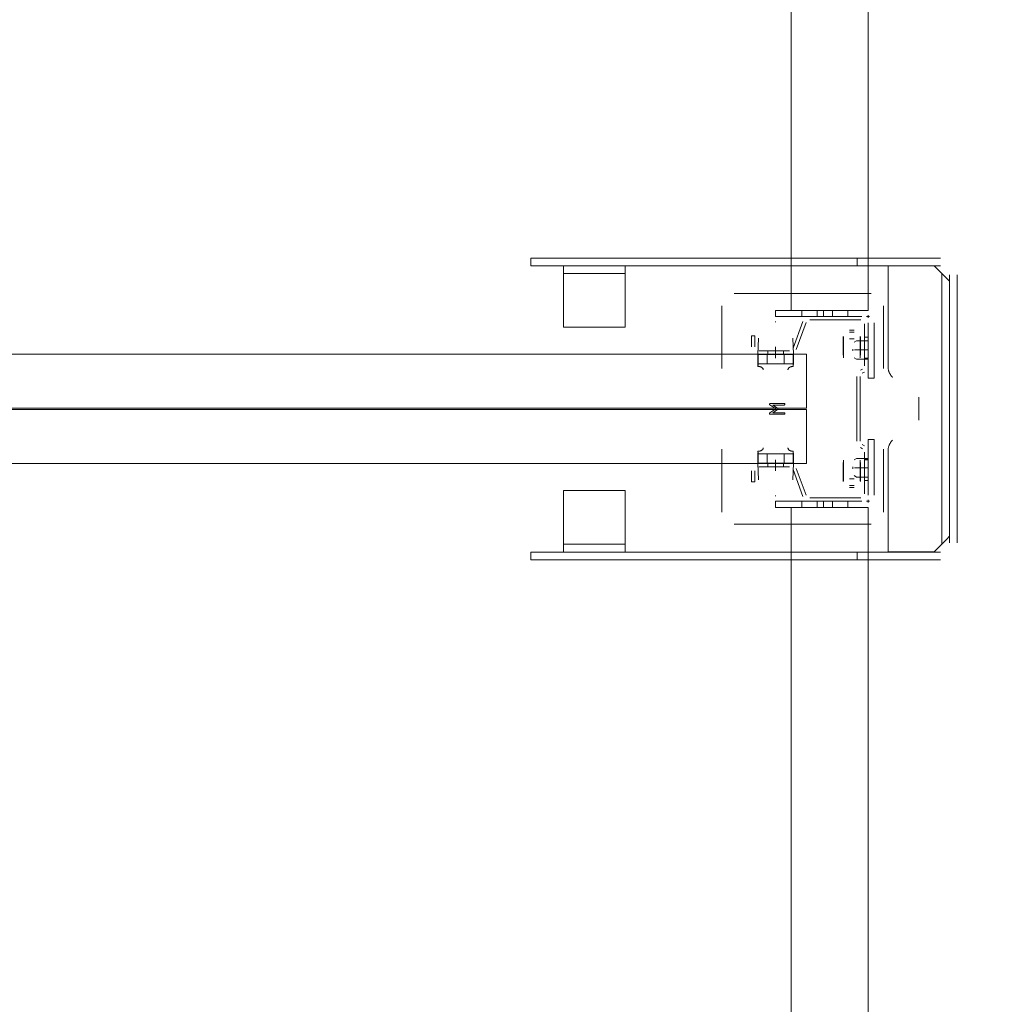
# Model space of a CAD drawing. Header units: millimetres. Extents: x -12989 to 357906, y -50379 to 30884.
# Tile 198 of 256: x 17341 to 17975, y 8204 to 8844. Entities that reach past the tile are written whole.
import ezdxf

# ---------------------------------------------------------------- set-up
doc = ezdxf.new("R2010")
doc.units = ezdxf.units.MM
doc.header["$MEASUREMENT"] = 0
doc.linetypes.add('MITTE2', pattern=[112.5, 75, -12.5, 12.5, -12.5])
doc.layers.add('Nowe_A_WYM_ZEWNETRZNE', color=7, linetype='Continuous')
for name, color, linetype, lineweight in [('Nowe_A_WYM_ZEWNETRZNE_Nr_pióra__1', 7, 'Continuous', 13), ('Nowe_A_WYM_ZEWNETRZNE_Nr_pióra__45', 7, 'Continuous', 15), ('Nowe_A_WYM_ZEWNETRZNE_Nr_pióra__85', 7, 'Continuous', 13), ('Nowe_REGAŁY_Nr_pióra__18', 9, 'Continuous', 13)]:
    doc.layers.add(name, color=color, linetype=linetype, lineweight=lineweight)
doc.styles.add('STYL_AUTOMATYCZNY_3', font='arial.ttf')
doc.dimstyles.new('STYL_AUTOMATYCZNY__1', dxfattribs={"dimtxt": 139.999998, "dimasz": 71.25, "dimexe": 0.18, "dimexo": 0.0625, "dimgap": 0, "dimtad": 1, "dimtih": 1, "dimtoh": 1, "dimdec": 0, "dimlfac": 0.1, "dimzin": 0, "dimdsep": 46, "dimtxsty": 'STYL_AUTOMATYCZNY_3', "dimblk": 'ARROWHEAD_6', "dimblk1": 'ARROWHEAD_6', "dimblk2": 'ARROWHEAD_6', "dimcen": 0.09, "dimse1": 1, "dimse2": 1, "dimclrd": 7, "dimclre": 7, "dimclrt": 7, "dimadec": 0, "dimazin": 0, "dimtfac": 1, "dimtdec": 4, "dimtmove": 0, "dimatfit": 3, "dimfxl": 0, "dimtolj": 1, "dimtzin": 0, "dimarcsym": 0})
doc.dimstyles.new('STYL_AUTOMATYCZNY__2', dxfattribs={"dimtxt": 139.999998, "dimasz": 71.25, "dimexe": 0.18, "dimexo": 0.0625, "dimgap": 0, "dimtad": 1, "dimdec": 0, "dimlfac": 0.1, "dimzin": 0, "dimdsep": 46, "dimtxsty": 'STYL_AUTOMATYCZNY_3', "dimblk": 'ARROWHEAD_6', "dimblk1": 'ARROWHEAD_6', "dimblk2": 'ARROWHEAD_6', "dimcen": 0.09, "dimse1": 1, "dimse2": 1, "dimclrd": 7, "dimclre": 7, "dimclrt": 7, "dimadec": 0, "dimazin": 0, "dimtfac": 1, "dimtdec": 4, "dimtmove": 0, "dimatfit": 3, "dimfxl": 0, "dimtolj": 1, "dimtzin": 0, "dimarcsym": 0})

# ---------------------------------------------------------------- blocks, each defined once
blk = doc.blocks.new('*D264')
at = {"layer": 'Nowe_A_WYM_ZEWNETRZNE_Nr_pióra__45', "color": 7, "linetype": 'Continuous', "lineweight": 15}
for p, q in [((5753.24, 15842.65), (5678.24, 15767.65)), ((36387.5, 15842.65), (36312.5, 15767.65))]:
    blk.add_line(p, q, dxfattribs=at)
at = {"layer": 'Nowe_A_WYM_ZEWNETRZNE_Nr_pióra__85', "color": 7, "linetype": 'Continuous', "lineweight": 13}
for p, q in [((5715.74, 15734.83), (5715.74, 15875.46)), ((36350, 15734.83), (36350, 15875.46)), ((5715.74, 15805.15), (36350, 15805.15))]:
    blk.add_line(p, q, dxfattribs=at)
at = {"layer": 'Nowe_A_WYM_ZEWNETRZNE_Nr_pióra__1', "color": 7, "lineweight": 13, "char_height": 140, "attachment_point": 7, "style": 'STYL_AUTOMATYCZNY_3'}
for s, insert in [('\\A1;{\\pql;\\fArial|b0|i0|c238|p0;\\W1.000000;3\xa0063}', (20685.85, 15833.15)), ('\\A1;{\\pql;\\fArial|b0|i0|c238|p0;\\W1.000000;15}', (36098.94, 15833.15))]:
    blk.add_mtext(s, dxfattribs=dict(at, insert=insert))
blk = doc.blocks.new('ARROWHEAD_6')
at = {"color": 0, "linetype": 'Continuous', "lineweight": 0}
for p, q in [((-0.5, -0.5), (0.5, 0.5)), ((0, 0), (-1, 0))]:
    blk.add_line(p, q, dxfattribs=at)
blk = doc.blocks.new('*D284')
at = {"layer": 'Nowe_A_WYM_ZEWNETRZNE_Nr_pióra__45', "color": 7, "linetype": 'Continuous', "lineweight": 15}
for p, q in [((5753.24, 13180.29), (5678.24, 13105.29)), ((36387.5, 13180.29), (36312.5, 13105.29))]:
    blk.add_line(p, q, dxfattribs=at)
at = {"layer": 'Nowe_A_WYM_ZEWNETRZNE_Nr_pióra__85', "color": 7, "linetype": 'Continuous', "lineweight": 13}
for p, q in [((5715.74, 13072.47), (5715.74, 13213.1)), ((36350, 13072.47), (36350, 13213.1)), ((5715.74, 13142.79), (36350, 13142.79))]:
    blk.add_line(p, q, dxfattribs=at)
at = {"layer": 'Nowe_A_WYM_ZEWNETRZNE_Nr_pióra__1', "color": 7, "lineweight": 13, "char_height": 140, "attachment_point": 7, "style": 'STYL_AUTOMATYCZNY_3'}
for s, insert in [('\\A1;{\\pql;\\fArial|b0|i0|c238|p0;\\W1.000000;3\xa0063}', (20685.85, 13170.79)), ('\\A1;{\\pql;\\fArial|b0|i0|c238|p0;\\W1.000000;15}', (36098.94, 13170.79))]:
    blk.add_mtext(s, dxfattribs=dict(at, insert=insert))
blk = doc.blocks.new('*D404')
at = {"layer": 'Nowe_A_WYM_ZEWNETRZNE_Nr_pióra__45', "color": 7, "linetype": 'Continuous', "lineweight": 15}
for p, q in [((1158.87, 14887.5), (1233.87, 14812.5)), ((1158.87, 7037.35), (1233.87, 6962.35))]:
    blk.add_line(p, q, dxfattribs=at)
at = {"layer": 'Nowe_A_WYM_ZEWNETRZNE_Nr_pióra__85', "color": 7, "linetype": 'Continuous', "lineweight": 13}
for p, q in [((1266.69, 14850), (1126.06, 14850)), ((1196.37, 6999.85), (1196.37, 14850)), ((1266.69, 6999.85), (1126.06, 6999.85))]:
    blk.add_line(p, q, dxfattribs=at)
at = {"layer": 'Nowe_A_WYM_ZEWNETRZNE_Nr_pióra__1', "color": 7, "lineweight": 13, "char_height": 140, "attachment_point": 7, "rotation": 90, "style": 'STYL_AUTOMATYCZNY_3'}
for s, insert in [('\\A1;{\\pql;\\fArial|b0|i0|c238|p0;\\W1.000000;15}', (1168.37, 14598.94)), ('\\A1;{\\pql;\\fArial|b0|i0|c238|p0;\\W1.000000;785}', (1168.37, 10657.97))]:
    blk.add_mtext(s, dxfattribs=dict(at, insert=insert))

msp = doc.modelspace()

# ---------------------------------------------------------------- linework, layer by layer
at = {"layer": 'Nowe_REGAŁY_Nr_pióra__18', "color": 9, "linetype": 'Continuous', "lineweight": 13}
for p, q in [((17842, 8654.99), (17842, 11346.99)), ((17892, 8654.99), (17892, 11346.99)), ((17672.98, 8683.99), (17672.98, 8688.99)), ((17939, 8688.99), (17672.98, 8688.99)), ((17884.98, 8688.99), (17884.98, 8683.99)), ((17939, 8683.99), (17672.98, 8683.99)), ((17694.18, 8683.99), (17694.18, 8681.99)), ((17694.18, 8678.99), (17694.18, 8681.99)), ((17734.18, 8681.99), (17734.18, 8683.99)), ((17734.18, 8681.99), (17734.18, 8678.99)), ((17905, 8683.99), (17905, 8618.49)), ((17935, 8683.99), (17940, 8678.99)), ((17694.18, 8678.99), (17734.18, 8678.99)), ((17694.18, 8678.99), (17694.18, 8672.99)), ((17734.18, 8672.99), (17734.18, 8678.99)), ((17943, 8675.99), (17940, 8678.99)), ((17940, 8678.99), (17940, 8503.19)), ((17943, 8675.99), (17945, 8673.99)), ((17945, 8503.99), (17945, 8677.99)), ((17950, 8503.99), (17950, 8677.99)), ((17694.18, 8672.99), (17694.18, 8646.99)), ((17734.18, 8646.99), (17734.18, 8672.99)), ((17805, 8665.99), (17894, 8665.99)), ((17805, 8665.99), (17894, 8665.99)), ((17797, 8617.14), (17797, 8657.99)), ((17797, 8617.14), (17797, 8657.99)), ((17892, 8654.99), (17832, 8654.99)), ((17832, 8650.99), (17832, 8654.99)), ((17849, 8650.99), (17849, 8654.99)), ((17859, 8650.99), (17859, 8654.99)), ((17863, 8650.99), (17863, 8654.99)), ((17869, 8650.99), (17869, 8654.99)), ((17879, 8650.99), (17879, 8654.99)), ((17902, 8657.99), (17902, 8617.14)), ((17902, 8657.99), (17902, 8617.14)), ((17832, 8650.99), (17888, 8650.99)), ((17854.13, 8650.99), (17887.25, 8650.99)), ((17854.13, 8650.99), (17887.25, 8650.99)), ((17887.25, 8648.74), (17854.13, 8648.74)), ((17887.25, 8648.74), (17854.13, 8648.74)), ((17892.9, 8650.99), (17891.1, 8650.99)), ((17892.9, 8650.99), (17891.1, 8650.99)), ((17892, 8650.09), (17892, 8651.89)), ((17892, 8650.09), (17892, 8651.89)), ((17694.18, 8643.99), (17694.18, 8646.99)), ((17694.18, 8643.99), (17734.18, 8643.99)), ((17734.18, 8646.99), (17734.18, 8643.99)), ((17831.77, 8647.54), (17832.23, 8647.54)), ((17831.77, 8647.54), (17832.23, 8647.54)), ((17843.3, 8630.38), (17849.66, 8647.86)), ((17843.3, 8630.38), (17849.66, 8647.86)), ((17851.78, 8647.09), (17845.41, 8629.61)), ((17851.78, 8647.09), (17845.41, 8629.61)), ((17879.9, 8642.11), (17883.1, 8642.11)), ((17879.9, 8642.11), (17883.1, 8642.11)), ((17889.75, 8619.03), (17889.75, 8646.24)), ((17889.75, 8619.03), (17889.75, 8646.24)), ((17892, 8646.99), (17892, 8610.99)), ((17892, 8646.24), (17892, 8619.03)), ((17892, 8646.24), (17892, 8619.03)), ((17896, 8610.99), (17896, 8646.99)), ((17816.25, 8638.49), (17818.5, 8638.49)), ((17816.25, 8631.24), (17816.25, 8638.49)), ((17816.25, 8638.49), (17818.5, 8638.49)), ((17816.25, 8631.24), (17816.25, 8638.49)), ((17818.5, 8638.49), (17818.5, 8631.24)), ((17818.5, 8638.49), (17818.5, 8631.24)), ((17820.5, 8626.25), (17820.88, 8637.02)), ((17820.5, 8626.25), (17820.88, 8637.02)), ((17843.12, 8637.02), (17843.5, 8626.25)), ((17843.12, 8637.02), (17843.5, 8626.25)), ((17875.9, 8625.91), (17875.9, 8638.11)), ((17875.9, 8625.91), (17875.9, 8638.11)), ((17876, 8637.91), (17876, 8633.67)), ((17876, 8637.91), (17876, 8633.67)), ((17880, 8640.74), (17883, 8640.74)), ((17880, 8640.74), (17883, 8640.74)), ((17880, 8636.5), (17883, 8636.5)), ((17880, 8636.5), (17883, 8636.5)), ((17887, 8633.67), (17887, 8637.91)), ((17887, 8633.67), (17887, 8637.91)), ((17887.1, 8638.11), (17887.1, 8625.91)), ((17887.1, 8638.11), (17887.1, 8625.91)), ((17889.75, 8637.49), (17892, 8637.49)), ((17889.75, 8637.49), (17892, 8637.49)), ((17876, 8627.09), (17876, 8633.67)), ((17876, 8627.09), (17876, 8633.67)), ((17882.13, 8629.88), (17882.13, 8628.6)), ((17883.08, 8634.3), (17884.45, 8635.29)), ((17892.03, 8629.24), (17883.18, 8629.24)), ((17892, 8635.29), (17884.45, 8635.29)), ((17887, 8633.67), (17887, 8627.09)), ((17887, 8633.67), (17887, 8627.09)), ((17820.49, 8619.74), (17820.49, 8626.25)), ((17820.49, 8626.25), (17820.5, 8626.25)), ((17820.49, 8619.74), (17820.49, 8626.25)), ((17820.49, 8626.25), (17820.5, 8626.25)), ((17820.64, 8620.45), (17820.64, 8626.25)), ((17821.05, 8626.25), (17820.64, 8626.25)), ((17820.64, 8620.45), (17820.64, 8626.25)), ((17821.05, 8626.25), (17820.64, 8626.25)), ((17821, 8628.74), (17840.95, 8628.74)), ((17821, 8628.74), (17840.95, 8628.74)), ((17840.95, 8626.49), (17821, 8626.49)), ((17840.95, 8626.49), (17821, 8626.49)), ((17821.05, 8626.25), (17831.94, 8626.25)), ((17821.05, 8626.25), (17831.94, 8626.25)), ((17826.5, 8626.25), (17826.5, 8620.25)), ((17826.5, 8626.25), (17826.5, 8620.25)), ((17826.85, 8626.49), (17826.85, 8628.74)), ((17826.85, 8626.49), (17826.85, 8628.74)), ((17832.06, 8626.25), (17831.94, 8626.25)), ((17832.06, 8626.25), (17831.94, 8626.25)), ((17832.06, 8626.25), (17842.95, 8626.25)), ((17832.06, 8626.25), (17842.95, 8626.25)), ((17837.15, 8626.49), (17837.15, 8628.74)), ((17837.15, 8626.49), (17837.15, 8628.74)), ((17837.5, 8626.25), (17837.5, 8620.25)), ((17837.5, 8626.25), (17837.5, 8620.25)), ((17843.36, 8626.25), (17842.95, 8626.25)), ((17843.36, 8626.25), (17842.95, 8626.25)), ((17843.36, 8626.25), (17843.36, 8620.45)), ((17843.36, 8626.25), (17843.36, 8620.45)), ((17843.5, 8626.25), (17843.51, 8626.25)), ((17843.5, 8626.25), (17843.51, 8626.25)), ((17843.51, 8626.25), (17843.51, 8619.75)), ((17843.51, 8626.25), (17843.51, 8619.75)), ((17875.99, 8625.91), (17875.9, 8625.91)), ((17875.99, 8625.91), (17875.9, 8625.91)), ((17875.99, 8624.25), (17875.99, 8625.91)), ((17875.99, 8624.25), (17875.99, 8625.91)), ((17876, 8624.25), (17875.99, 8624.25)), ((17876, 8624.25), (17875.99, 8624.25)), ((17876, 8624.26), (17876, 8627.09)), ((17876, 8624.26), (17876, 8627.09)), ((17876, 8624.26), (17876, 8624.25)), ((17876, 8624.26), (17876, 8624.25)), ((17884.45, 8623.19), (17883.08, 8624.18)), ((17892, 8623.19), (17884.45, 8623.19)), ((17887, 8624.26), (17887, 8627.09)), ((17887, 8624.26), (17887, 8627.09)), ((17887.01, 8624.25), (17887, 8624.25)), ((17887.01, 8624.25), (17887, 8624.25)), ((17887.01, 8625.91), (17887.01, 8624.25)), ((17887.1, 8625.91), (17887.01, 8625.91)), ((17887.01, 8625.91), (17887.01, 8624.25)), ((17887.1, 8625.91), (17887.01, 8625.91)), ((17892, 8623.99), (17889.75, 8623.99)), ((17892, 8623.99), (17889.75, 8623.99)), ((17892, 8623.49), (17889.75, 8623.49)), ((17892, 8623.49), (17889.75, 8623.49)), ((17820.53, 8622.01), (17820.53, 8618.55)), ((17820.53, 8622.01), (17820.53, 8618.55)), ((17821.05, 8620.25), (17820.64, 8620.25)), ((17821.05, 8620.25), (17820.64, 8620.25)), ((17831.94, 8620.25), (17821.05, 8620.25)), ((17831.94, 8620.25), (17821.05, 8620.25)), ((17832.06, 8620.25), (17831.94, 8620.25)), ((17832.06, 8620.25), (17831.94, 8620.25)), ((17842.95, 8620.25), (17832.06, 8620.25)), ((17842.95, 8620.25), (17832.06, 8620.25)), ((17843.36, 8620.25), (17842.95, 8620.25)), ((17843.36, 8620.25), (17842.95, 8620.25)), ((17843.47, 8618.56), (17843.47, 8622.02)), ((17843.47, 8618.56), (17843.47, 8622.02)), ((17887.12, 8616.07), (17888.5, 8616.87)), ((17887.12, 8616.07), (17888.5, 8616.87)), ((17884.75, 8570.02), (17884.75, 8611.96)), ((17884.75, 8570.02), (17884.75, 8611.96)), ((17887, 8611.96), (17887, 8570.02)), ((17887, 8611.96), (17887, 8570.02)), ((17889.62, 8614.92), (17888.25, 8614.12)), ((17889.62, 8614.92), (17888.25, 8614.12)), ((17896, 8610.99), (17892, 8610.99)), ((17925, 8598.59), (17925, 8583.59)), ((17832.09, 8590.99), (17828.22, 8593.56)), ((17832.09, 8590.99), (17828.22, 8593.56)), ((17828.25, 8588.43), (17832.09, 8590.99)), ((17828.25, 8588.43), (17832.09, 8590.99)), ((17828.5, 8594.49), (17837.5, 8594.49)), ((17828.5, 8594.49), (17837.5, 8594.49)), ((17830.14, 8593.48), (17833.19, 8591.45)), ((17837.5, 8593.48), (17830.14, 8593.48)), ((17830.14, 8593.48), (17833.19, 8591.45)), ((17837.5, 8593.48), (17830.14, 8593.48)), ((17837.5, 8587.49), (17828.5, 8587.49)), ((17837.5, 8587.49), (17828.5, 8587.49)), ((17833.19, 8590.52), (17830.14, 8588.49)), ((17833.19, 8590.52), (17830.14, 8588.49)), ((17830.14, 8588.49), (17837.5, 8588.49)), ((17830.14, 8588.49), (17837.5, 8588.49)), ((17888.5, 8565.11), (17887.12, 8565.91)), ((17888.5, 8565.11), (17887.12, 8565.91)), ((17888.25, 8567.85), (17889.62, 8567.06)), ((17888.25, 8567.85), (17889.62, 8567.06)), ((17892, 8534.99), (17892, 8570.99)), ((17896, 8570.99), (17892, 8570.99)), ((17896, 8570.99), (17896, 8534.99)), ((17797, 8523.99), (17797, 8564.84)), ((17797, 8523.99), (17797, 8564.84)), ((17820.49, 8555.73), (17820.49, 8562.24)), ((17820.49, 8555.73), (17820.49, 8562.24)), ((17820.64, 8561.73), (17820.64, 8555.73)), ((17821.05, 8561.73), (17820.64, 8561.73)), ((17820.64, 8561.73), (17820.64, 8555.73)), ((17821.05, 8561.73), (17820.64, 8561.73)), ((17821.05, 8561.73), (17831.94, 8561.73)), ((17821.05, 8561.73), (17831.94, 8561.73)), ((17826.5, 8555.73), (17826.5, 8561.73)), ((17826.5, 8555.73), (17826.5, 8561.73)), ((17832.06, 8561.73), (17831.94, 8561.73)), ((17832.06, 8561.73), (17831.94, 8561.73)), ((17832.06, 8561.73), (17842.95, 8561.73)), ((17832.06, 8561.73), (17842.95, 8561.73)), ((17837.5, 8555.73), (17837.5, 8561.73)), ((17837.5, 8555.73), (17837.5, 8561.73)), ((17843.36, 8561.73), (17842.95, 8561.73)), ((17843.36, 8561.73), (17842.95, 8561.73)), ((17843.36, 8561.53), (17843.36, 8555.73)), ((17843.36, 8561.53), (17843.36, 8555.73)), ((17843.47, 8559.96), (17843.47, 8563.42)), ((17843.47, 8559.96), (17843.47, 8563.42)), ((17843.51, 8562.23), (17843.51, 8555.73)), ((17843.51, 8562.23), (17843.51, 8555.73)), ((17884.45, 8558.79), (17883.08, 8557.8)), ((17892, 8558.79), (17884.45, 8558.79)), ((17889.75, 8535.74), (17889.75, 8562.95)), ((17889.75, 8535.74), (17889.75, 8562.95)), ((17892, 8562.95), (17892, 8535.74)), ((17892, 8562.95), (17892, 8535.74)), ((17902, 8564.84), (17902, 8523.99)), ((17902, 8564.84), (17902, 8523.99)), ((17905, 8563.59), (17905, 8498.19)), ((17820.5, 8555.73), (17820.49, 8555.73)), ((17820.5, 8555.73), (17820.49, 8555.73)), ((17820.88, 8544.96), (17820.5, 8555.73)), ((17820.88, 8544.96), (17820.5, 8555.73)), ((17821.05, 8555.73), (17820.64, 8555.73)), ((17821.05, 8555.73), (17820.64, 8555.73)), ((17821, 8555.49), (17840.95, 8555.49)), ((17821, 8555.49), (17840.95, 8555.49)), ((17840.95, 8553.24), (17821, 8553.24)), ((17840.95, 8553.24), (17821, 8553.24)), ((17831.94, 8555.73), (17821.05, 8555.73)), ((17831.94, 8555.73), (17821.05, 8555.73)), ((17826.85, 8553.24), (17826.85, 8555.49)), ((17826.85, 8553.24), (17826.85, 8555.49)), ((17832.06, 8555.73), (17831.94, 8555.73)), ((17832.06, 8555.73), (17831.94, 8555.73)), ((17842.95, 8555.73), (17832.06, 8555.73)), ((17842.95, 8555.73), (17832.06, 8555.73)), ((17837.15, 8553.24), (17837.15, 8555.49)), ((17837.15, 8553.24), (17837.15, 8555.49)), ((17843.36, 8555.73), (17842.95, 8555.73)), ((17843.36, 8555.73), (17842.95, 8555.73)), ((17843.5, 8555.73), (17843.12, 8544.96)), ((17843.5, 8555.73), (17843.12, 8544.96)), ((17843.51, 8555.73), (17843.5, 8555.73)), ((17843.51, 8555.73), (17843.5, 8555.73)), ((17845.41, 8552.36), (17851.78, 8534.88)), ((17845.41, 8552.36), (17851.78, 8534.88)), ((17875.9, 8543.86), (17875.9, 8556.06)), ((17875.9, 8556.06), (17875.99, 8556.06)), ((17875.9, 8543.86), (17875.9, 8556.06)), ((17875.9, 8556.06), (17875.99, 8556.06)), ((17875.99, 8556.06), (17875.99, 8557.73)), ((17875.99, 8557.73), (17876, 8557.73)), ((17875.99, 8556.06), (17875.99, 8557.73)), ((17875.99, 8557.73), (17876, 8557.73)), ((17876, 8557.73), (17876, 8557.72)), ((17876, 8557.73), (17876, 8557.72)), ((17876, 8557.72), (17876, 8554.89)), ((17876, 8557.72), (17876, 8554.89)), ((17876, 8554.89), (17876, 8548.31)), ((17876, 8554.89), (17876, 8548.31)), ((17882.13, 8552.1), (17882.13, 8553.38)), ((17892.03, 8552.74), (17883.18, 8552.74)), ((17887, 8557.73), (17887.01, 8557.73)), ((17887, 8557.72), (17887, 8557.73)), ((17887, 8557.73), (17887.01, 8557.73)), ((17887, 8557.72), (17887, 8557.73)), ((17887, 8557.72), (17887, 8554.89)), ((17887, 8557.72), (17887, 8554.89)), ((17887, 8548.31), (17887, 8554.89)), ((17887, 8548.31), (17887, 8554.89)), ((17887.01, 8557.73), (17887.01, 8556.06)), ((17887.01, 8557.73), (17887.01, 8556.06)), ((17887.01, 8556.06), (17887.1, 8556.06)), ((17887.01, 8556.06), (17887.1, 8556.06)), ((17887.1, 8556.06), (17887.1, 8543.86)), ((17887.1, 8556.06), (17887.1, 8543.86)), ((17889.75, 8558.49), (17892, 8558.49)), ((17889.75, 8558.49), (17892, 8558.49)), ((17889.75, 8557.99), (17892, 8557.99)), ((17889.75, 8557.99), (17892, 8557.99)), ((17816.25, 8543.49), (17816.25, 8550.74)), ((17816.25, 8543.49), (17816.25, 8550.74)), ((17818.5, 8550.74), (17818.5, 8543.49)), ((17818.5, 8550.74), (17818.5, 8543.49)), ((17849.66, 8534.11), (17843.3, 8551.59)), ((17849.66, 8534.11), (17843.3, 8551.59)), ((17876, 8548.31), (17876, 8544.06)), ((17876, 8548.31), (17876, 8544.06)), ((17883.08, 8547.68), (17884.45, 8546.69)), ((17892, 8546.69), (17884.45, 8546.69)), ((17887, 8544.06), (17887, 8548.31)), ((17887, 8544.06), (17887, 8548.31)), ((17818.5, 8543.49), (17816.25, 8543.49)), ((17818.5, 8543.49), (17816.25, 8543.49)), ((17883.1, 8539.86), (17879.9, 8539.86)), ((17883.1, 8539.86), (17879.9, 8539.86)), ((17880, 8545.48), (17883, 8545.48)), ((17880, 8545.48), (17883, 8545.48)), ((17880, 8541.24), (17883, 8541.24)), ((17880, 8541.24), (17883, 8541.24)), ((17892, 8544.49), (17889.75, 8544.49)), ((17892, 8544.49), (17889.75, 8544.49)), ((17694.18, 8534.99), (17694.18, 8537.99)), ((17734.18, 8537.99), (17694.18, 8537.99)), ((17694.18, 8534.99), (17694.18, 8508.99)), ((17734.18, 8537.99), (17734.18, 8534.99)), ((17734.18, 8508.99), (17734.18, 8534.99)), ((17832.23, 8534.44), (17831.77, 8534.44)), ((17832.23, 8534.44), (17831.77, 8534.44)), ((17854.13, 8533.24), (17887.25, 8533.24)), ((17854.13, 8533.24), (17887.25, 8533.24)), ((17832, 8530.99), (17888, 8530.99)), ((17832, 8530.99), (17832, 8526.99)), ((17892, 8526.99), (17832, 8526.99)), ((17842, 5834.99), (17842, 8526.99)), ((17849, 8530.99), (17849, 8526.99)), ((17887.25, 8530.99), (17854.13, 8530.99)), ((17887.25, 8530.99), (17854.13, 8530.99)), ((17859, 8530.99), (17859, 8526.99)), ((17863, 8530.99), (17863, 8526.99)), ((17869, 8530.99), (17869, 8526.99)), ((17879, 8530.99), (17879, 8526.99)), ((17892.9, 8530.99), (17891.1, 8530.99)), ((17892.9, 8530.99), (17891.1, 8530.99)), ((17892, 8530.09), (17892, 8531.89)), ((17892, 8530.09), (17892, 8531.89)), ((17892, 5834.99), (17892, 8526.99)), ((17894, 8515.99), (17805, 8515.99)), ((17894, 8515.99), (17805, 8515.99)), ((17694.18, 8508.99), (17694.18, 8502.99)), ((17734.18, 8502.99), (17734.18, 8508.99)), ((17945, 8508.19), (17943, 8506.19)), ((17694.18, 8499.99), (17694.18, 8502.99)), ((17734.18, 8502.99), (17694.18, 8502.99)), ((17734.18, 8502.99), (17734.18, 8499.99)), ((17940, 8503.19), (17935, 8498.19)), ((17940, 8503.19), (17943, 8506.19)), ((17672.98, 8497.99), (17672.98, 8492.99)), ((17672.98, 8497.99), (17939, 8497.99)), ((17694.18, 8499.99), (17694.18, 8497.99)), ((17734.18, 8497.99), (17734.18, 8499.99)), ((17884.98, 8497.99), (17884.98, 8492.99)), ((17908, 8498.19), (17905, 8498.19)), ((17908, 8498.19), (17934, 8498.19)), ((17934, 8498.19), (17935, 8498.19)), ((17939, 8492.99), (17672.98, 8492.99))]:
    msp.add_line(p, q, dxfattribs=at)
at = {"layer": 'Nowe_REGAŁY_Nr_pióra__18', "color": 9, "linetype": 'MITTE2', "lineweight": 13}
for p, q in [((17832, 8623.99), (17832, 8631.24)), ((17832, 8623.99), (17832, 8631.24)), ((17832, 8550.74), (17832, 8557.99)), ((17832, 8550.74), (17832, 8557.99))]:
    msp.add_line(p, q, dxfattribs=at)
at = {"layer": 'Nowe_REGAŁY_Nr_pióra__18', "color": 9, "linetype": 'Continuous', "lineweight": 13}
for points in [[(16832, 8591.49), (16832, 8626.49), (17852, 8626.49), (17852, 8591.49)], [(16832, 8591.49), (16832, 8626.49), (17852, 8626.49), (17852, 8591.49)], [(16832, 8555.49), (16832, 8590.49), (17852, 8590.49), (17852, 8555.49)], [(16832, 8555.49), (16832, 8590.49), (17852, 8590.49), (17852, 8555.49)]]:
    msp.add_lwpolyline(points, close=True, dxfattribs=at)
at = {"layer": 'Nowe_REGAŁY_Nr_pióra__18', "color": 9, "linetype": 'Continuous', "lineweight": 13, "flags": 128}
for points in [[(17820.64, 8626.25), (17820.63, 8626.22), (17820.62, 8626.18), (17820.62, 8626.12), (17820.61, 8626.05), (17820.61, 8625.96), (17820.6, 8625.86), (17820.59, 8625.74), (17820.59, 8625.61), (17820.58, 8625.46), (17820.58, 8625.3), (17820.57, 8625.13), (17820.57, 8624.94), (17820.57, 8624.73), (17820.56, 8624.51), (17820.56, 8624.28), (17820.55, 8624.04), (17820.55, 8623.78), (17820.54, 8623.51), (17820.54, 8623.23), (17820.54, 8622.94), (17820.53, 8622.64), (17820.53, 8622.33), (17820.53, 8622.01)], [(17820.64, 8626.25), (17820.63, 8626.22), (17820.62, 8626.18), (17820.62, 8626.12), (17820.61, 8626.05), (17820.61, 8625.96), (17820.6, 8625.86), (17820.59, 8625.74), (17820.59, 8625.61), (17820.58, 8625.46), (17820.58, 8625.3), (17820.57, 8625.13), (17820.57, 8624.94), (17820.57, 8624.73), (17820.56, 8624.51), (17820.56, 8624.28), (17820.55, 8624.04), (17820.55, 8623.78), (17820.54, 8623.51), (17820.54, 8623.23), (17820.54, 8622.94), (17820.53, 8622.64), (17820.53, 8622.33), (17820.53, 8622.01)], [(17843.36, 8626.25), (17843.37, 8626.22), (17843.38, 8626.18), (17843.38, 8626.12), (17843.39, 8626.05), (17843.39, 8625.97), (17843.4, 8625.86), (17843.4, 8625.75), (17843.41, 8625.61), (17843.42, 8625.47), (17843.42, 8625.31), (17843.43, 8625.13), (17843.43, 8624.94), (17843.43, 8624.74), (17843.44, 8624.52), (17843.44, 8624.29), (17843.45, 8624.05), (17843.45, 8623.79), (17843.46, 8623.52), (17843.46, 8623.24), (17843.46, 8622.96), (17843.47, 8622.65), (17843.47, 8622.34), (17843.47, 8622.02)], [(17843.36, 8626.25), (17843.37, 8626.22), (17843.38, 8626.18), (17843.38, 8626.12), (17843.39, 8626.05), (17843.39, 8625.97), (17843.4, 8625.86), (17843.4, 8625.75), (17843.41, 8625.61), (17843.42, 8625.47), (17843.42, 8625.31), (17843.43, 8625.13), (17843.43, 8624.94), (17843.43, 8624.74), (17843.44, 8624.52), (17843.44, 8624.29), (17843.45, 8624.05), (17843.45, 8623.79), (17843.46, 8623.52), (17843.46, 8623.24), (17843.46, 8622.96), (17843.47, 8622.65), (17843.47, 8622.34), (17843.47, 8622.02)], [(17820.53, 8618.55), (17820.53, 8618.68), (17820.53, 8618.81), (17820.54, 8618.93), (17820.54, 8619.04), (17820.54, 8619.16), (17820.55, 8619.26), (17820.55, 8619.36), (17820.56, 8619.46), (17820.56, 8619.55), (17820.57, 8619.64), (17820.57, 8619.72), (17820.57, 8619.8), (17820.58, 8619.87), (17820.58, 8619.94), (17820.59, 8619.99), (17820.59, 8620.05), (17820.6, 8620.09), (17820.61, 8620.14), (17820.61, 8620.17), (17820.62, 8620.2), (17820.62, 8620.22), (17820.63, 8620.24), (17820.63, 8620.25)], [(17820.53, 8618.55), (17820.53, 8618.68), (17820.53, 8618.81), (17820.54, 8618.93), (17820.54, 8619.04), (17820.54, 8619.16), (17820.55, 8619.26), (17820.55, 8619.36), (17820.56, 8619.46), (17820.56, 8619.55), (17820.57, 8619.64), (17820.57, 8619.72), (17820.57, 8619.8), (17820.58, 8619.87), (17820.58, 8619.94), (17820.59, 8619.99), (17820.59, 8620.05), (17820.6, 8620.09), (17820.61, 8620.14), (17820.61, 8620.17), (17820.62, 8620.2), (17820.62, 8620.22), (17820.63, 8620.24), (17820.63, 8620.25)], [(17820.53, 8618.55), (17820.75, 8618.55), (17820.98, 8618.53), (17821.2, 8618.51), (17821.42, 8618.48), (17821.64, 8618.44), (17821.85, 8618.39), (17822.06, 8618.33), (17822.26, 8618.27), (17822.45, 8618.2), (17822.63, 8618.11), (17822.81, 8618.02), (17822.97, 8617.92), (17823.13, 8617.82), (17823.27, 8617.7), (17823.4, 8617.58), (17823.52, 8617.45), (17823.63, 8617.32), (17823.72, 8617.18), (17823.8, 8617.03), (17823.87, 8616.88), (17823.92, 8616.72), (17823.96, 8616.57), (17823.98, 8616.41), (17823.99, 8616.25)], [(17820.53, 8618.55), (17820.75, 8618.55), (17820.98, 8618.53), (17821.2, 8618.51), (17821.42, 8618.48), (17821.64, 8618.44), (17821.85, 8618.39), (17822.06, 8618.33), (17822.26, 8618.27), (17822.45, 8618.2), (17822.63, 8618.11), (17822.81, 8618.02), (17822.97, 8617.92), (17823.13, 8617.82), (17823.27, 8617.7), (17823.4, 8617.58), (17823.52, 8617.45), (17823.63, 8617.32), (17823.72, 8617.18), (17823.8, 8617.03), (17823.87, 8616.88), (17823.92, 8616.72), (17823.96, 8616.57), (17823.98, 8616.41), (17823.99, 8616.25)], [(17840, 8616.25), (17840.01, 8616.41), (17840.03, 8616.57), (17840.07, 8616.73), (17840.12, 8616.88), (17840.18, 8617.03), (17840.26, 8617.18), (17840.36, 8617.32), (17840.46, 8617.46), (17840.58, 8617.59), (17840.72, 8617.71), (17840.86, 8617.82), (17841.02, 8617.93), (17841.18, 8618.03), (17841.36, 8618.12), (17841.54, 8618.2), (17841.74, 8618.28), (17841.94, 8618.34), (17842.14, 8618.4), (17842.36, 8618.45), (17842.57, 8618.49), (17842.79, 8618.52), (17843.02, 8618.54), (17843.25, 8618.55), (17843.47, 8618.56)], [(17840, 8616.25), (17840.01, 8616.41), (17840.03, 8616.57), (17840.07, 8616.73), (17840.12, 8616.88), (17840.18, 8617.03), (17840.26, 8617.18), (17840.36, 8617.32), (17840.46, 8617.46), (17840.58, 8617.59), (17840.72, 8617.71), (17840.86, 8617.82), (17841.02, 8617.93), (17841.18, 8618.03), (17841.36, 8618.12), (17841.54, 8618.2), (17841.74, 8618.28), (17841.94, 8618.34), (17842.14, 8618.4), (17842.36, 8618.45), (17842.57, 8618.49), (17842.79, 8618.52), (17843.02, 8618.54), (17843.25, 8618.55), (17843.47, 8618.56)], [(17843.47, 8618.56), (17843.47, 8618.69), (17843.47, 8618.81), (17843.46, 8618.93), (17843.46, 8619.05), (17843.46, 8619.16), (17843.45, 8619.27), (17843.45, 8619.37), (17843.44, 8619.47), (17843.44, 8619.56), (17843.43, 8619.64), (17843.43, 8619.73), (17843.43, 8619.8), (17843.42, 8619.87), (17843.42, 8619.94), (17843.41, 8620), (17843.4, 8620.05), (17843.4, 8620.1), (17843.39, 8620.14), (17843.39, 8620.17), (17843.38, 8620.2), (17843.38, 8620.22), (17843.37, 8620.24), (17843.37, 8620.25)], [(17843.47, 8618.56), (17843.47, 8618.69), (17843.47, 8618.81), (17843.46, 8618.93), (17843.46, 8619.05), (17843.46, 8619.16), (17843.45, 8619.27), (17843.45, 8619.37), (17843.44, 8619.47), (17843.44, 8619.56), (17843.43, 8619.64), (17843.43, 8619.73), (17843.43, 8619.8), (17843.42, 8619.87), (17843.42, 8619.94), (17843.41, 8620), (17843.4, 8620.05), (17843.4, 8620.1), (17843.39, 8620.14), (17843.39, 8620.17), (17843.38, 8620.2), (17843.38, 8620.22), (17843.37, 8620.24), (17843.37, 8620.25)], [(17905, 8618.59), (17905, 8618.28), (17905.02, 8617.97), (17905.04, 8617.66), (17905.08, 8617.34), (17905.13, 8617.02), (17905.18, 8616.71), (17905.25, 8616.39), (17905.32, 8616.07), (17905.41, 8615.75), (17905.51, 8615.44), (17905.62, 8615.12), (17905.74, 8614.81), (17905.87, 8614.51), (17906.01, 8614.2), (17906.17, 8613.9), (17906.33, 8613.61), (17906.5, 8613.32), (17906.69, 8613.03), (17906.88, 8612.75), (17907.08, 8612.48), (17907.3, 8612.21), (17907.52, 8611.95), (17907.76, 8611.7), (17908, 8611.45)], [(17828, 8593.99), (17828, 8594.03), (17828, 8594.07), (17828.01, 8594.1), (17828.01, 8594.14), (17828.02, 8594.17), (17828.03, 8594.2), (17828.04, 8594.24), (17828.06, 8594.26), (17828.07, 8594.29), (17828.09, 8594.32), (17828.11, 8594.34), (17828.13, 8594.36), (17828.15, 8594.38), (17828.17, 8594.4), (17828.2, 8594.42), (17828.22, 8594.43), (17828.25, 8594.44), (17828.28, 8594.46), (17828.31, 8594.46), (17828.35, 8594.47), (17828.38, 8594.48), (17828.42, 8594.48), (17828.46, 8594.49), (17828.5, 8594.49)], [(17828, 8593.99), (17828, 8594.03), (17828, 8594.07), (17828.01, 8594.1), (17828.01, 8594.14), (17828.02, 8594.17), (17828.03, 8594.2), (17828.04, 8594.24), (17828.06, 8594.26), (17828.07, 8594.29), (17828.09, 8594.32), (17828.11, 8594.34), (17828.13, 8594.36), (17828.15, 8594.38), (17828.17, 8594.4), (17828.2, 8594.42), (17828.22, 8594.43), (17828.25, 8594.44), (17828.28, 8594.46), (17828.31, 8594.46), (17828.35, 8594.47), (17828.38, 8594.48), (17828.42, 8594.48), (17828.46, 8594.49), (17828.5, 8594.49)], [(17828.22, 8593.56), (17828.2, 8593.57), (17828.19, 8593.58), (17828.17, 8593.6), (17828.15, 8593.61), (17828.14, 8593.63), (17828.13, 8593.64), (17828.11, 8593.66), (17828.1, 8593.67), (17828.09, 8593.69), (17828.08, 8593.71), (17828.07, 8593.72), (17828.06, 8593.74), (17828.05, 8593.76), (17828.04, 8593.78), (17828.03, 8593.8), (17828.02, 8593.81), (17828.02, 8593.83), (17828.01, 8593.85), (17828.01, 8593.88), (17828.01, 8593.9), (17828, 8593.92), (17828, 8593.94), (17828, 8593.96), (17828, 8593.99)], [(17828.22, 8593.56), (17828.2, 8593.57), (17828.19, 8593.58), (17828.17, 8593.6), (17828.15, 8593.61), (17828.14, 8593.63), (17828.13, 8593.64), (17828.11, 8593.66), (17828.1, 8593.67), (17828.09, 8593.69), (17828.08, 8593.71), (17828.07, 8593.72), (17828.06, 8593.74), (17828.05, 8593.76), (17828.04, 8593.78), (17828.03, 8593.8), (17828.02, 8593.81), (17828.02, 8593.83), (17828.01, 8593.85), (17828.01, 8593.88), (17828.01, 8593.9), (17828, 8593.92), (17828, 8593.94), (17828, 8593.96), (17828, 8593.99)], [(17833.19, 8591.45), (17833.22, 8591.44), (17833.24, 8591.42), (17833.27, 8591.4), (17833.29, 8591.38), (17833.31, 8591.37), (17833.33, 8591.35), (17833.35, 8591.33), (17833.36, 8591.31), (17833.38, 8591.29), (17833.4, 8591.27), (17833.41, 8591.25), (17833.42, 8591.24), (17833.44, 8591.22), (17833.45, 8591.2), (17833.46, 8591.18), (17833.47, 8591.16), (17833.47, 8591.14), (17833.48, 8591.12), (17833.49, 8591.1), (17833.49, 8591.07), (17833.5, 8591.05), (17833.5, 8591.03), (17833.5, 8591.01), (17833.5, 8590.99)], [(17833.19, 8591.45), (17833.22, 8591.44), (17833.24, 8591.42), (17833.27, 8591.4), (17833.29, 8591.38), (17833.31, 8591.37), (17833.33, 8591.35), (17833.35, 8591.33), (17833.36, 8591.31), (17833.38, 8591.29), (17833.4, 8591.27), (17833.41, 8591.25), (17833.42, 8591.24), (17833.44, 8591.22), (17833.45, 8591.2), (17833.46, 8591.18), (17833.47, 8591.16), (17833.47, 8591.14), (17833.48, 8591.12), (17833.49, 8591.1), (17833.49, 8591.07), (17833.5, 8591.05), (17833.5, 8591.03), (17833.5, 8591.01), (17833.5, 8590.99)], [(17833.5, 8590.99), (17833.5, 8590.97), (17833.5, 8590.95), (17833.5, 8590.92), (17833.49, 8590.9), (17833.49, 8590.88), (17833.48, 8590.86), (17833.47, 8590.84), (17833.47, 8590.82), (17833.46, 8590.8), (17833.45, 8590.78), (17833.44, 8590.76), (17833.42, 8590.74), (17833.41, 8590.72), (17833.4, 8590.7), (17833.38, 8590.68), (17833.36, 8590.66), (17833.35, 8590.64), (17833.33, 8590.62), (17833.31, 8590.6), (17833.29, 8590.59), (17833.27, 8590.57), (17833.24, 8590.55), (17833.22, 8590.53), (17833.19, 8590.52)], [(17833.5, 8590.99), (17833.5, 8590.97), (17833.5, 8590.95), (17833.5, 8590.92), (17833.49, 8590.9), (17833.49, 8590.88), (17833.48, 8590.86), (17833.47, 8590.84), (17833.47, 8590.82), (17833.46, 8590.8), (17833.45, 8590.78), (17833.44, 8590.76), (17833.42, 8590.74), (17833.41, 8590.72), (17833.4, 8590.7), (17833.38, 8590.68), (17833.36, 8590.66), (17833.35, 8590.64), (17833.33, 8590.62), (17833.31, 8590.6), (17833.29, 8590.59), (17833.27, 8590.57), (17833.24, 8590.55), (17833.22, 8590.53), (17833.19, 8590.52)], [(17837.5, 8594.49), (17837.54, 8594.49), (17837.58, 8594.48), (17837.62, 8594.48), (17837.65, 8594.47), (17837.69, 8594.46), (17837.72, 8594.46), (17837.75, 8594.44), (17837.78, 8594.43), (17837.8, 8594.42), (17837.83, 8594.4), (17837.85, 8594.38), (17837.87, 8594.36), (17837.89, 8594.34), (17837.91, 8594.32), (17837.93, 8594.29), (17837.94, 8594.26), (17837.96, 8594.24), (17837.97, 8594.2), (17837.98, 8594.17), (17837.99, 8594.14), (17837.99, 8594.1), (17838, 8594.07), (17838, 8594.03), (17838, 8593.99)], [(17837.5, 8594.49), (17837.54, 8594.49), (17837.58, 8594.48), (17837.62, 8594.48), (17837.65, 8594.47), (17837.69, 8594.46), (17837.72, 8594.46), (17837.75, 8594.44), (17837.78, 8594.43), (17837.8, 8594.42), (17837.83, 8594.4), (17837.85, 8594.38), (17837.87, 8594.36), (17837.89, 8594.34), (17837.91, 8594.32), (17837.93, 8594.29), (17837.94, 8594.26), (17837.96, 8594.24), (17837.97, 8594.2), (17837.98, 8594.17), (17837.99, 8594.14), (17837.99, 8594.1), (17838, 8594.07), (17838, 8594.03), (17838, 8593.99)], [(17838, 8593.99), (17838, 8593.94), (17838, 8593.91), (17837.99, 8593.87), (17837.99, 8593.83), (17837.98, 8593.8), (17837.97, 8593.77), (17837.96, 8593.74), (17837.94, 8593.71), (17837.93, 8593.68), (17837.91, 8593.66), (17837.89, 8593.63), (17837.87, 8593.61), (17837.85, 8593.59), (17837.83, 8593.57), (17837.8, 8593.56), (17837.78, 8593.54), (17837.75, 8593.53), (17837.72, 8593.52), (17837.69, 8593.51), (17837.65, 8593.5), (17837.62, 8593.49), (17837.58, 8593.49), (17837.54, 8593.49), (17837.5, 8593.48)], [(17838, 8593.99), (17838, 8593.94), (17838, 8593.91), (17837.99, 8593.87), (17837.99, 8593.83), (17837.98, 8593.8), (17837.97, 8593.77), (17837.96, 8593.74), (17837.94, 8593.71), (17837.93, 8593.68), (17837.91, 8593.66), (17837.89, 8593.63), (17837.87, 8593.61), (17837.85, 8593.59), (17837.83, 8593.57), (17837.8, 8593.56), (17837.78, 8593.54), (17837.75, 8593.53), (17837.72, 8593.52), (17837.69, 8593.51), (17837.65, 8593.5), (17837.62, 8593.49), (17837.58, 8593.49), (17837.54, 8593.49), (17837.5, 8593.48)], [(17828, 8587.99), (17828, 8588.02), (17828, 8588.04), (17828, 8588.06), (17828.01, 8588.08), (17828.01, 8588.1), (17828.02, 8588.12), (17828.02, 8588.14), (17828.03, 8588.16), (17828.04, 8588.18), (17828.04, 8588.2), (17828.05, 8588.22), (17828.06, 8588.24), (17828.07, 8588.25), (17828.09, 8588.27), (17828.1, 8588.29), (17828.11, 8588.31), (17828.13, 8588.32), (17828.14, 8588.34), (17828.16, 8588.36), (17828.17, 8588.37), (17828.19, 8588.39), (17828.21, 8588.4), (17828.23, 8588.42), (17828.25, 8588.43)], [(17828, 8587.99), (17828, 8588.02), (17828, 8588.04), (17828, 8588.06), (17828.01, 8588.08), (17828.01, 8588.1), (17828.02, 8588.12), (17828.02, 8588.14), (17828.03, 8588.16), (17828.04, 8588.18), (17828.04, 8588.2), (17828.05, 8588.22), (17828.06, 8588.24), (17828.07, 8588.25), (17828.09, 8588.27), (17828.1, 8588.29), (17828.11, 8588.31), (17828.13, 8588.32), (17828.14, 8588.34), (17828.16, 8588.36), (17828.17, 8588.37), (17828.19, 8588.39), (17828.21, 8588.4), (17828.23, 8588.42), (17828.25, 8588.43)], [(17828.5, 8587.49), (17828.46, 8587.49), (17828.42, 8587.5), (17828.38, 8587.5), (17828.35, 8587.51), (17828.31, 8587.51), (17828.28, 8587.52), (17828.25, 8587.53), (17828.22, 8587.55), (17828.2, 8587.56), (17828.17, 8587.58), (17828.15, 8587.6), (17828.13, 8587.62), (17828.11, 8587.64), (17828.09, 8587.66), (17828.07, 8587.69), (17828.06, 8587.71), (17828.04, 8587.74), (17828.03, 8587.77), (17828.02, 8587.81), (17828.01, 8587.84), (17828.01, 8587.88), (17828, 8587.91), (17828, 8587.95), (17828, 8587.99)], [(17828.5, 8587.49), (17828.46, 8587.49), (17828.42, 8587.5), (17828.38, 8587.5), (17828.35, 8587.51), (17828.31, 8587.51), (17828.28, 8587.52), (17828.25, 8587.53), (17828.22, 8587.55), (17828.2, 8587.56), (17828.17, 8587.58), (17828.15, 8587.6), (17828.13, 8587.62), (17828.11, 8587.64), (17828.09, 8587.66), (17828.07, 8587.69), (17828.06, 8587.71), (17828.04, 8587.74), (17828.03, 8587.77), (17828.02, 8587.81), (17828.01, 8587.84), (17828.01, 8587.88), (17828, 8587.91), (17828, 8587.95), (17828, 8587.99)], [(17837.5, 8588.49), (17837.54, 8588.49), (17837.58, 8588.49), (17837.62, 8588.49), (17837.65, 8588.48), (17837.69, 8588.47), (17837.72, 8588.46), (17837.75, 8588.45), (17837.78, 8588.44), (17837.8, 8588.42), (17837.83, 8588.41), (17837.85, 8588.39), (17837.87, 8588.37), (17837.89, 8588.35), (17837.91, 8588.32), (17837.93, 8588.3), (17837.94, 8588.27), (17837.96, 8588.24), (17837.97, 8588.21), (17837.98, 8588.18), (17837.99, 8588.15), (17837.99, 8588.11), (17838, 8588.07), (17838, 8588.03), (17838, 8587.99)], [(17837.5, 8588.49), (17837.54, 8588.49), (17837.58, 8588.49), (17837.62, 8588.49), (17837.65, 8588.48), (17837.69, 8588.47), (17837.72, 8588.46), (17837.75, 8588.45), (17837.78, 8588.44), (17837.8, 8588.42), (17837.83, 8588.41), (17837.85, 8588.39), (17837.87, 8588.37), (17837.89, 8588.35), (17837.91, 8588.32), (17837.93, 8588.3), (17837.94, 8588.27), (17837.96, 8588.24), (17837.97, 8588.21), (17837.98, 8588.18), (17837.99, 8588.15), (17837.99, 8588.11), (17838, 8588.07), (17838, 8588.03), (17838, 8587.99)], [(17838, 8587.99), (17838, 8587.95), (17838, 8587.91), (17837.99, 8587.88), (17837.99, 8587.84), (17837.98, 8587.81), (17837.97, 8587.77), (17837.96, 8587.74), (17837.94, 8587.71), (17837.93, 8587.69), (17837.91, 8587.66), (17837.89, 8587.64), (17837.87, 8587.62), (17837.85, 8587.6), (17837.83, 8587.58), (17837.8, 8587.56), (17837.78, 8587.55), (17837.75, 8587.53), (17837.72, 8587.52), (17837.69, 8587.51), (17837.65, 8587.51), (17837.62, 8587.5), (17837.58, 8587.5), (17837.54, 8587.49), (17837.5, 8587.49)], [(17838, 8587.99), (17838, 8587.95), (17838, 8587.91), (17837.99, 8587.88), (17837.99, 8587.84), (17837.98, 8587.81), (17837.97, 8587.77), (17837.96, 8587.74), (17837.94, 8587.71), (17837.93, 8587.69), (17837.91, 8587.66), (17837.89, 8587.64), (17837.87, 8587.62), (17837.85, 8587.6), (17837.83, 8587.58), (17837.8, 8587.56), (17837.78, 8587.55), (17837.75, 8587.53), (17837.72, 8587.52), (17837.69, 8587.51), (17837.65, 8587.51), (17837.62, 8587.5), (17837.58, 8587.5), (17837.54, 8587.49), (17837.5, 8587.49)], [(17823.99, 8565.73), (17823.98, 8565.57), (17823.96, 8565.41), (17823.92, 8565.25), (17823.87, 8565.1), (17823.8, 8564.95), (17823.72, 8564.8), (17823.63, 8564.66), (17823.52, 8564.53), (17823.4, 8564.4), (17823.27, 8564.28), (17823.13, 8564.16), (17822.97, 8564.06), (17822.81, 8563.96), (17822.63, 8563.87), (17822.45, 8563.78), (17822.26, 8563.71), (17822.06, 8563.64), (17821.85, 8563.59), (17821.64, 8563.54), (17821.42, 8563.5), (17821.2, 8563.47), (17820.98, 8563.45), (17820.75, 8563.43), (17820.53, 8563.43)], [(17823.99, 8565.73), (17823.98, 8565.57), (17823.96, 8565.41), (17823.92, 8565.25), (17823.87, 8565.1), (17823.8, 8564.95), (17823.72, 8564.8), (17823.63, 8564.66), (17823.52, 8564.53), (17823.4, 8564.4), (17823.27, 8564.28), (17823.13, 8564.16), (17822.97, 8564.06), (17822.81, 8563.96), (17822.63, 8563.87), (17822.45, 8563.78), (17822.26, 8563.71), (17822.06, 8563.64), (17821.85, 8563.59), (17821.64, 8563.54), (17821.42, 8563.5), (17821.2, 8563.47), (17820.98, 8563.45), (17820.75, 8563.43), (17820.53, 8563.43)], [(17843.47, 8563.42), (17843.25, 8563.43), (17843.02, 8563.44), (17842.79, 8563.46), (17842.57, 8563.49), (17842.36, 8563.53), (17842.14, 8563.58), (17841.94, 8563.64), (17841.74, 8563.7), (17841.54, 8563.78), (17841.36, 8563.86), (17841.18, 8563.95), (17841.02, 8564.05), (17840.86, 8564.16), (17840.72, 8564.27), (17840.58, 8564.39), (17840.46, 8564.52), (17840.36, 8564.66), (17840.26, 8564.8), (17840.18, 8564.95), (17840.12, 8565.1), (17840.07, 8565.25), (17840.03, 8565.41), (17840.01, 8565.57), (17840, 8565.73)], [(17843.47, 8563.42), (17843.25, 8563.43), (17843.02, 8563.44), (17842.79, 8563.46), (17842.57, 8563.49), (17842.36, 8563.53), (17842.14, 8563.58), (17841.94, 8563.64), (17841.74, 8563.7), (17841.54, 8563.78), (17841.36, 8563.86), (17841.18, 8563.95), (17841.02, 8564.05), (17840.86, 8564.16), (17840.72, 8564.27), (17840.58, 8564.39), (17840.46, 8564.52), (17840.36, 8564.66), (17840.26, 8564.8), (17840.18, 8564.95), (17840.12, 8565.1), (17840.07, 8565.25), (17840.03, 8565.41), (17840.01, 8565.57), (17840, 8565.73)], [(17908, 8570.73), (17907.76, 8570.48), (17907.52, 8570.23), (17907.3, 8569.97), (17907.08, 8569.7), (17906.88, 8569.43), (17906.69, 8569.15), (17906.5, 8568.86), (17906.33, 8568.57), (17906.17, 8568.27), (17906.01, 8567.98), (17905.87, 8567.67), (17905.74, 8567.36), (17905.62, 8567.05), (17905.51, 8566.74), (17905.41, 8566.43), (17905.32, 8566.11), (17905.25, 8565.79), (17905.18, 8565.47), (17905.13, 8565.15), (17905.08, 8564.84), (17905.04, 8564.52), (17905.02, 8564.21), (17905, 8563.9), (17905, 8563.59)], [(17820.53, 8563.43), (17820.53, 8563.3), (17820.53, 8563.17), (17820.54, 8563.05), (17820.54, 8562.94), (17820.54, 8562.82), (17820.55, 8562.72), (17820.55, 8562.61), (17820.56, 8562.52), (17820.56, 8562.42), (17820.57, 8562.34), (17820.57, 8562.26), (17820.57, 8562.18), (17820.58, 8562.11), (17820.58, 8562.04), (17820.59, 8561.98), (17820.59, 8561.93), (17820.6, 8561.88), (17820.61, 8561.84), (17820.61, 8561.81), (17820.62, 8561.78), (17820.62, 8561.76), (17820.63, 8561.74), (17820.63, 8561.73)], [(17820.53, 8563.43), (17820.53, 8563.3), (17820.53, 8563.17), (17820.54, 8563.05), (17820.54, 8562.94), (17820.54, 8562.82), (17820.55, 8562.72), (17820.55, 8562.61), (17820.56, 8562.52), (17820.56, 8562.42), (17820.57, 8562.34), (17820.57, 8562.26), (17820.57, 8562.18), (17820.58, 8562.11), (17820.58, 8562.04), (17820.59, 8561.98), (17820.59, 8561.93), (17820.6, 8561.88), (17820.61, 8561.84), (17820.61, 8561.81), (17820.62, 8561.78), (17820.62, 8561.76), (17820.63, 8561.74), (17820.63, 8561.73)], [(17843.36, 8555.73), (17843.37, 8555.76), (17843.38, 8555.8), (17843.38, 8555.86), (17843.39, 8555.93), (17843.39, 8556.01), (17843.4, 8556.12), (17843.4, 8556.23), (17843.41, 8556.36), (17843.42, 8556.51), (17843.42, 8556.67), (17843.43, 8556.85), (17843.43, 8557.04), (17843.43, 8557.24), (17843.44, 8557.46), (17843.44, 8557.69), (17843.45, 8557.93), (17843.45, 8558.19), (17843.46, 8558.46), (17843.46, 8558.73), (17843.46, 8559.02), (17843.47, 8559.32), (17843.47, 8559.64), (17843.47, 8559.96)], [(17843.36, 8555.73), (17843.37, 8555.76), (17843.38, 8555.8), (17843.38, 8555.86), (17843.39, 8555.93), (17843.39, 8556.01), (17843.4, 8556.12), (17843.4, 8556.23), (17843.41, 8556.36), (17843.42, 8556.51), (17843.42, 8556.67), (17843.43, 8556.85), (17843.43, 8557.04), (17843.43, 8557.24), (17843.44, 8557.46), (17843.44, 8557.69), (17843.45, 8557.93), (17843.45, 8558.19), (17843.46, 8558.46), (17843.46, 8558.73), (17843.46, 8559.02), (17843.47, 8559.32), (17843.47, 8559.64), (17843.47, 8559.96)], [(17843.47, 8563.42), (17843.47, 8563.29), (17843.47, 8563.17), (17843.46, 8563.05), (17843.46, 8562.93), (17843.46, 8562.82), (17843.45, 8562.71), (17843.45, 8562.61), (17843.44, 8562.51), (17843.44, 8562.42), (17843.43, 8562.33), (17843.43, 8562.25), (17843.43, 8562.18), (17843.42, 8562.11), (17843.42, 8562.04), (17843.41, 8561.98), (17843.4, 8561.93), (17843.4, 8561.88), (17843.39, 8561.84), (17843.39, 8561.81), (17843.38, 8561.78), (17843.38, 8561.76), (17843.37, 8561.74), (17843.37, 8561.73)], [(17843.47, 8563.42), (17843.47, 8563.29), (17843.47, 8563.17), (17843.46, 8563.05), (17843.46, 8562.93), (17843.46, 8562.82), (17843.45, 8562.71), (17843.45, 8562.61), (17843.44, 8562.51), (17843.44, 8562.42), (17843.43, 8562.33), (17843.43, 8562.25), (17843.43, 8562.18), (17843.42, 8562.11), (17843.42, 8562.04), (17843.41, 8561.98), (17843.4, 8561.93), (17843.4, 8561.88), (17843.39, 8561.84), (17843.39, 8561.81), (17843.38, 8561.78), (17843.38, 8561.76), (17843.37, 8561.74), (17843.37, 8561.73)]]:
    msp.add_lwpolyline(points, dxfattribs=at)

# ---------------------------------------------------------------- dimensions: what is measured, and where the dimension line sits
at = {"layer": 'Nowe_A_WYM_ZEWNETRZNE', "color": 7, "linetype": 'Continuous', "lineweight": 13}
for base, p2, picture, middle in [((36350, 15805.15), (36350, 14850), '*D264', (20926.01, 15903.15)), ((36350, 13142.79), (36350, 7500), '*D284', (20926.01, 13240.79))]:
    dim = msp.add_linear_dim(base=base, p1=(5715.74, 7500), p2=p2, dimstyle='STYL_AUTOMATYCZNY__1', dxfattribs=at)
    dim.commit()
    dim.dimension.update_dxf_attribs({"geometry": picture, "text_midpoint": middle, "dimtype": 160})
dim = msp.add_linear_dim(base=(1196.37, 14850), p1=(2607.87, 6999.85), p2=(18000, 14850), angle=90, dimstyle='STYL_AUTOMATYCZNY__2', dxfattribs=at)
dim.commit()
dim.dimension.update_dxf_attribs({"geometry": '*D404', "text_midpoint": (1098.37, 10817.79), "dimtype": 160, "text_rotation": 90})

doc.saveas('drawing.dxf')
